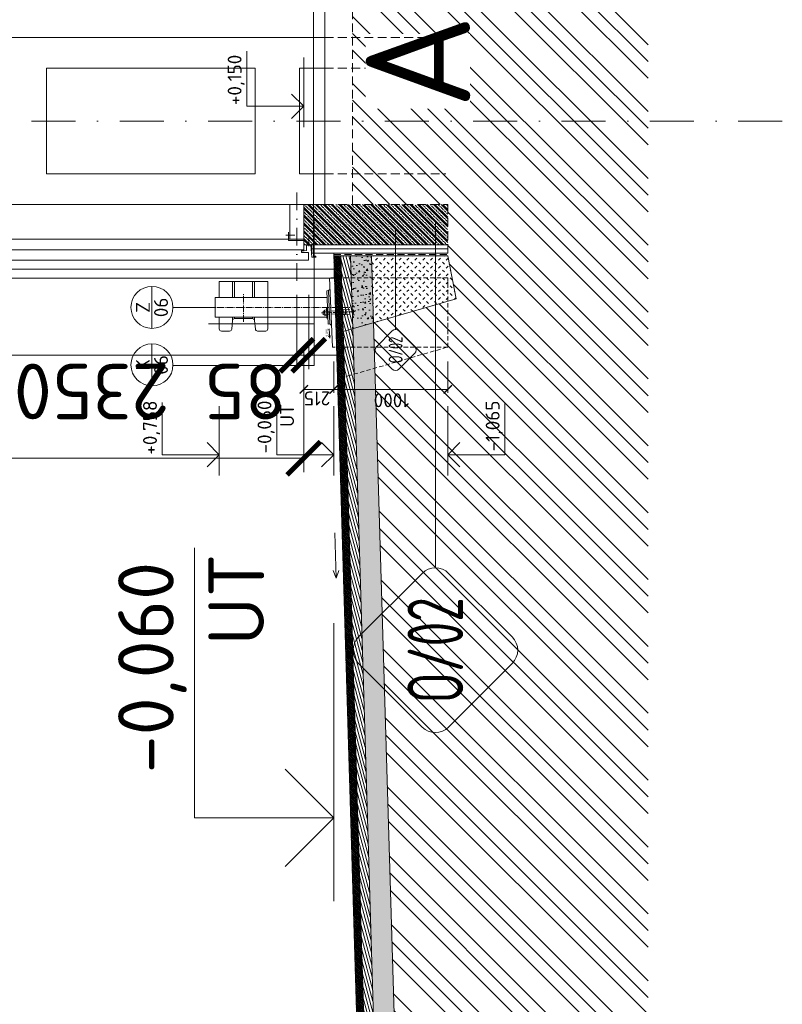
# Model space of a CAD drawing. Header units: millimetres. Extents: x -29085 to 3627694, y -159961 to 2281735.
# Tile 119 of 229: x 130702 to 136184, y 237931 to 245012. Entities that reach past the tile are written whole.
import ezdxf
from ezdxf.enums import TextEntityAlignment as Align

# ---------------------------------------------------------------- set-up
doc = ezdxf.new("R2010")
doc.units = ezdxf.units.MM
for name, pattern in [('AM_DIN_G_W050', [13.75, 9.75, -1.5, 1, -1.5]), ('CENTERX2', [101.6, 63.5, -12.7, 12.7, -12.7]), ('DASHDOT', [25.4, 12.7, -6.35, 0, -6.35]), ('HIDDEN', [9.525, 6.35, -3.175]), ('ČÁRKOVANÁ', [19.05, 12.7, -6.35])]:
    doc.linetypes.add(name, pattern=pattern)
doc.layers.add('_____detaily', color=1, linetype='Continuous')
for name, color, linetype, lineweight in [('A99_N_kce-pohl', 1, 'Continuous', 9), ('A99_N_kce-rez-sil', 6, 'Continuous', 18), ('A99_N_koty-200', 5, 'Continuous', 5), ('A99_N_koty-200-vysk', 6, 'Continuous', 9), ('A99_N_koty-50-vysk', 160, 'Continuous', 9), ('A99_N_sraf', 252, 'Continuous', 0), ('A99_N_txt-popis-200', 240, 'Continuous', 5), ('A99_N_znaceni 200', 5, 'Continuous', 5), ('A99_N_znaceni 50', 5, 'Continuous', 5), ('A99_S_kce-pohl', 7, 'Continuous', 5), ('A99_S_kce-rez-sil', 7, 'Continuous', 15), ('A99_S_osy', 1, 'CENTERX2', 5), ('A99_S_sraf', 252, 'Continuous', 9)]:
    doc.layers.add(name, color=color, linetype=linetype, lineweight=lineweight)
doc.styles.add('A99_kota', font='isocpeur.ttf', dxfattribs={"height": 2})
doc.styles.add('A99_popis', font='isocpeur.ttf')
doc.styles.add('ad_popis 100', font='isocpeur.ttf', dxfattribs={"height": 200})
doc.linetypes.add('IZOLACE', pattern='A,0.00254,-2.54,[134,ltypeshp.shx,S=2.54,R=0,X=-2.54,Y=0],-5.08,[134,ltypeshp.shx,S=2.54,R=180,X=2.54,Y=0],-2.54', length=10.16254)
doc.dimstyles.new('A99_kota_200 new', dxfattribs={"dimscale": 200, "dimtxt": 2, "dimasz": 1.2, "dimexe": 0.5, "dimexo": 1.5, "dimgap": 0.3, "dimtad": 1, "dimdec": 0, "dimzin": 3, "dimdsep": 46, "dimtxsty": 'A99_kota', "dimblk": 'ARCHTICK', "dimcen": 2.5, "dimazin": 2, "dimtfac": 0.75, "dimtdec": 0, "dimtmove": 2, "dimatfit": 0, "dimfxl": 4, "dimfxlon": 1, "dimtolj": 1, "dimtzin": 0, "dimlwd": 5, "dimlwe": 5, "dimarcsym": 0})
pattern_1 = [(50, (-86071.05, 244283.25), (107.589027, -9.41282), [11.25, -123.75]), (355, (-86071.05, 244283.25), (-20.8127, 112.82882), [9, -99]), (100.4514, (-86062.08, 244282.47), (86.776407, 103.41593), [9.56103, -105.171317]), (46.1842, (-86071.05, 244313.25), (160.08616, -24.82785), [16.875, -185.625]), (96.6356, (-86057.71, 244311.18), (140.19941, 146.11768), [14.34154, -157.75695]), (351.1842, (-86071.05, 244313.25), (140.19929, 146.11779), [13.5, -148.5]), (21, (-86056.05, 244305.75), (89.536058, -60.392834), [11.25, -123.75]), (326, (-86056.05, 244305.75), (36.4973, 108.772507), [9, -99]), (71.4514, (-86048.59, 244300.72), (126.033394, 48.379575), [9.56103, -105.171317]), (37.5, (-86071.05, 244283.252), (1.823978, 49.934078), [0, -97.8, 0, -100.5, 0, -99.375]), (7.5, (-86071.05, 244283.25), (39.46043, 59.161757), [0, -57.3, 0, -95.55, 0, -37.875]), (327.5, (-86104.5, 244283.252), (80.0733654, -3.383231), [0, -37.5, 0, -117, 0, -155.25]), (317.5, (-86119.5, 244283.25), (87.477925, 15.015747), [0, -48.75, 0, -77.7, 0, -110.25])]
pattern_2 = [(105, (-86071.05, 244283.252), (-19.3185165, -5.1763809), [])]

# ---------------------------------------------------------------- blocks, each defined once
blk = doc.blocks.new('_ArchTick')
at = {"color": 0, "linetype": 'ByBlock', "const_width": 0.15}
blk.add_lwpolyline([(-0.5, -0.5), (0.5, 0.5)], dxfattribs=at)
blk = doc.blocks.new('*D607')
at = {"layer": 'A99_N_koty-200', "color": 0, "linetype": 'Continuous', "lineweight": 5, "transparency": 16777216}
for p, q in [((130289, 243683.3), (130064, 243683.3)), ((130089, 243433.3), (130089, 243683.3)), ((130089, 243433.3), (130064, 243433.3))]:
    blk.add_line(p, q, dxfattribs=at)
at = {"layer": 'Defpoints', "color": 0, "linetype": 'Continuous', "transparency": 16777216}
for p in [(130089, 243683.3), (131474, 243683.3), (130102, 243433.3)]:
    blk.add_point(p, dxfattribs=at)
at = {"layer": 'A99_N_koty-200', "color": 0, "linetype": 'Continuous', "lineweight": 5, "transparency": 16777216, "xscale": 60, "yscale": 60, "zscale": 60}
for p, rotation in [((130089, 243683.3), 90), ((130089, 243433.3), 270)]:
    blk.add_blockref('_ArchTick', p, dxfattribs=dict(at, rotation=rotation))
at = {"layer": 'A99_N_koty-200', "color": 0, "linetype": 'Continuous', "transparency": 16777216, "insert": (129999, 243558.3), "char_height": 100, "attachment_point": 5, "rotation": 90, "style": 'A99_kota'}
blk.add_mtext('\\A1;250', dxfattribs=at)
blk = doc.blocks.new('*D609')
at = {"layer": 'A99_N_koty-200', "color": 0, "linetype": 'Continuous', "lineweight": 5, "transparency": 16777216}
for p, q in [((130289, 244883.3), (130064, 244883.3)), ((130089, 243683.3), (130089, 244883.3)), ((130089, 243683.3), (130064, 243683.3))]:
    blk.add_line(p, q, dxfattribs=at)
at = {"layer": 'Defpoints', "color": 0, "linetype": 'Continuous', "transparency": 16777216}
for p in [(130089, 244883.3), (131474, 244883.3), (130089, 243683.3)]:
    blk.add_point(p, dxfattribs=at)
at = {"layer": 'A99_N_koty-200', "color": 0, "linetype": 'Continuous', "lineweight": 5, "transparency": 16777216, "xscale": 60, "yscale": 60, "zscale": 60}
for p, rotation in [((130089, 244883.3), 90), ((130089, 243683.3), 270)]:
    blk.add_blockref('_ArchTick', p, dxfattribs=dict(at, rotation=rotation))
at = {"layer": 'A99_N_koty-200', "color": 0, "linetype": 'Continuous', "transparency": 16777216, "insert": (130024, 244333.3), "char_height": 100, "attachment_point": 5, "rotation": 90, "style": 'A99_kota'}
blk.add_mtext('\\A1;1200', dxfattribs=at)
blk = doc.blocks.new('*D611')
at = {"layer": 'A99_N_koty-200', "color": 0, "linetype": 'Continuous', "lineweight": 5, "transparency": 16777216}
for p, q in [((130089, 243433.3), (130089, 243493.3)), ((130089, 243433.3), (130064, 243433.3)), ((130089, 243433.3), (130089, 243283.3)), ((130289, 243283.3), (130064, 243283.3)), ((130089, 243283.3), (130089, 243223.3))]:
    blk.add_line(p, q, dxfattribs=at)
at = {"layer": 'Defpoints', "color": 0, "linetype": 'Continuous', "transparency": 16777216}
for p in [(130089, 243433.3), (130089, 243283.3), (131474, 243283.3)]:
    blk.add_point(p, dxfattribs=at)
at = {"layer": 'A99_N_koty-200', "color": 0, "linetype": 'Continuous', "lineweight": 5, "transparency": 16777216, "xscale": 60, "yscale": 60, "zscale": 60}
for p, rotation in [((130089, 243433.3), 270), ((130089, 243283.3), 90)]:
    blk.add_blockref('_ArchTick', p, dxfattribs=dict(at, rotation=rotation))
at = {"layer": 'A99_N_koty-200', "color": 0, "linetype": 'Continuous', "transparency": 16777216, "insert": (129999, 243193.3), "char_height": 100, "attachment_point": 5, "rotation": 90, "style": 'A99_kota'}
blk.add_mtext('\\A1;150', dxfattribs=at)
blk = doc.blocks.new('*D615')
at = {"layer": 'A99_N_koty-200', "color": 0, "linetype": 'Continuous', "lineweight": 5, "transparency": 16777216}
for p, q in [((123124, 245433.3), (123124, 246333.3)), ((132894, 245433.3), (132894, 246333.3)), ((123124, 246233.3), (132894, 246233.3))]:
    blk.add_line(p, q, dxfattribs=at)
at = {"layer": 'Defpoints', "color": 0, "linetype": 'Continuous', "transparency": 16777216}
for p in [(132894, 246233.3), (132894, 244538.3), (123124, 243333.3)]:
    blk.add_point(p, dxfattribs=at)
at = {"layer": 'A99_N_koty-200', "color": 0, "linetype": 'Continuous', "lineweight": 5, "transparency": 16777216, "xscale": 240, "yscale": 240, "zscale": 240, "rotation": 180}
blk.add_blockref('_ArchTick', (123124, 246233.3), dxfattribs=at)
at = {"layer": 'A99_N_koty-200', "color": 0, "linetype": 'Continuous', "lineweight": 5, "transparency": 16777216, "xscale": 240, "yscale": 240, "zscale": 240}
blk.add_blockref('_ArchTick', (132894, 246233.3), dxfattribs=at)
at = {"layer": 'A99_N_koty-200', "color": 0, "linetype": 'Continuous', "transparency": 16777216, "insert": (126286.5, 245955.8), "char_height": 400, "attachment_point": 5, "rotation": 180, "style": 'A99_kota'}
blk.add_mtext('\\A1;9770', dxfattribs=at)
blk = doc.blocks.new('*D619')
at = {"layer": 'A99_N_koty-200', "color": 0, "linetype": 'Continuous', "lineweight": 5, "transparency": 16777216}
for p, q in [((119909, 242658.3), (119909, 241758.3)), ((132744, 242658.3), (132744, 241758.3)), ((119909, 241858.3), (132744, 241858.3))]:
    blk.add_line(p, q, dxfattribs=at)
at = {"layer": 'Defpoints', "color": 0, "linetype": 'Continuous', "transparency": 16777216}
for p in [(119909, 243333.3), (132744, 243333.3), (132744, 241858.3)]:
    blk.add_point(p, dxfattribs=at)
at = {"layer": 'A99_N_koty-200', "color": 0, "linetype": 'Continuous', "lineweight": 5, "transparency": 16777216, "xscale": 240, "yscale": 240, "zscale": 240, "rotation": 180}
blk.add_blockref('_ArchTick', (119909, 241858.3), dxfattribs=at)
at = {"layer": 'A99_N_koty-200', "color": 0, "linetype": 'Continuous', "lineweight": 5, "transparency": 16777216, "xscale": 240, "yscale": 240, "zscale": 240}
blk.add_blockref('_ArchTick', (132744, 241858.3), dxfattribs=at)
at = {"layer": 'A99_N_koty-200', "color": 0, "linetype": 'Continuous', "transparency": 16777216, "insert": (124984, 241548.3), "char_height": 400, "attachment_point": 5, "rotation": 180, "style": 'A99_kota'}
blk.add_mtext('\\A1;12835', dxfattribs=at)
blk = doc.blocks.new('*D621')
at = {"layer": 'A99_N_koty-200', "color": 0, "linetype": 'Continuous', "lineweight": 5, "transparency": 16777216}
for p, q in [((132744, 242553.3), (132744, 242328.3)), ((132959, 242553.3), (132959, 242328.3)), ((132744, 242353.3), (132959, 242353.3))]:
    blk.add_line(p, q, dxfattribs=at)
at = {"layer": 'Defpoints', "color": 0, "linetype": 'Continuous', "transparency": 16777216}
for p in [(132744, 243333.3), (132959, 243333.3), (132959, 242353.3)]:
    blk.add_point(p, dxfattribs=at)
at = {"layer": 'A99_N_koty-200', "color": 0, "linetype": 'Continuous', "lineweight": 5, "transparency": 16777216, "xscale": 60, "yscale": 60, "zscale": 60, "rotation": 180}
blk.add_blockref('_ArchTick', (132744, 242353.3), dxfattribs=at)
at = {"layer": 'A99_N_koty-200', "color": 0, "linetype": 'Continuous', "lineweight": 5, "transparency": 16777216, "xscale": 60, "yscale": 60, "zscale": 60}
blk.add_blockref('_ArchTick', (132959, 242353.3), dxfattribs=at)
at = {"layer": 'A99_N_koty-200', "color": 0, "linetype": 'Continuous', "transparency": 16777216, "insert": (132839, 242288.3), "char_height": 100, "attachment_point": 5, "rotation": 180, "style": 'A99_kota'}
blk.add_mtext('\\A1;215', dxfattribs=at)
blk = doc.blocks.new('*U42')
at = {"color": 0, "linetype": 'ByBlock', "lineweight": -2}
blk.add_line((-3, 0), (7, 0), dxfattribs=at)
for points in [[(0, 0), (0, 8.2), (0, 8.2), (7.9, 8.2)], [(-1.75, 1.75), (0, 0), (1.75, 1.75)]]:
    blk.add_lwpolyline(points, dxfattribs=at)
at = {"color": 0, "linetype": 'ByBlock', "lineweight": -2, "style": 'A99_kota'}
blk.add_attdef('VYSKA', text='', height=2, dxfattribs=at).set_placement((7.4, 10.95), align=Align.TOP_RIGHT)
blk.add_attdef('POPIS_001', (7.4, 5.7), '', height=2, dxfattribs=at)
blk = doc.blocks.new('*U40')
at = {"color": 0, "linetype": 'ByBlock', "lineweight": -2}
blk.add_line((-3, 0), (7, 0), dxfattribs=at)
for points in [[(0, 0), (0, 5), (0, 5), (9.7, 5)], [(-1.75, 1.75), (0, 0), (1.75, 1.75)]]:
    blk.add_lwpolyline(points, dxfattribs=at)
at = {"color": 0, "linetype": 'ByBlock', "lineweight": -2, "style": 'A99_kota'}
blk.add_attdef('VYSKA', text='', height=2, dxfattribs=at).set_placement((9.2, 7.75), align=Align.TOP_RIGHT)
blk.add_attdef('POPIS_001', (9.2, 2.5), '', height=2, dxfattribs=at)
blk = doc.blocks.new('*U41')
at = {"color": 0, "linetype": 'ByBlock', "lineweight": -2}
blk.add_line((-3, 0), (7, 0), dxfattribs=at)
for points in [[(0, 0), (0, 8.2), (0, 8.2), (7.5, 8.2)], [(-1.75, 1.75), (0, 0), (1.75, 1.75)]]:
    blk.add_lwpolyline(points, dxfattribs=at)
at = {"color": 0, "linetype": 'ByBlock', "lineweight": -2, "style": 'A99_kota'}
blk.add_attdef('VYSKA', text='', height=2, dxfattribs=at).set_placement((7.8, 10.95), align=Align.TOP_RIGHT)
blk.add_attdef('POPIS_001', (7, 5.7), '', height=2, dxfattribs=at)
blk = doc.blocks.new('*D599')
at = {"layer": 'A99_N_koty-200', "color": 0, "linetype": 'Continuous', "lineweight": 5, "transparency": 16777216}
for p, q in [((132959, 242553.3), (132959, 242328.3)), ((133779, 242553.3), (133779, 242328.3)), ((132959, 242353.3), (133779, 242353.3))]:
    blk.add_line(p, q, dxfattribs=at)
at = {"layer": 'Defpoints', "color": 0, "linetype": 'Continuous', "transparency": 16777216}
for p in [(132959, 243333.3), (133779, 242656.3), (133779, 242353.3)]:
    blk.add_point(p, dxfattribs=at)
at = {"layer": 'A99_N_koty-200', "color": 0, "linetype": 'Continuous', "lineweight": 5, "transparency": 16777216, "xscale": 60, "yscale": 60, "zscale": 60, "rotation": 180}
blk.add_blockref('_ArchTick', (132959, 242353.3), dxfattribs=at)
at = {"layer": 'A99_N_koty-200', "color": 0, "linetype": 'Continuous', "lineweight": 5, "transparency": 16777216, "xscale": 60, "yscale": 60, "zscale": 60}
blk.add_blockref('_ArchTick', (133779, 242353.3), dxfattribs=at)
at = {"layer": 'A99_N_koty-200', "color": 0, "linetype": 'Continuous', "transparency": 16777216, "insert": (133374.6, 242275.1), "char_height": 100, "attachment_point": 5, "rotation": 180, "style": 'A99_kota'}
blk.add_mtext('\\A1;1000', dxfattribs=at)
blk = doc.blocks.new('*D595')
at = {"layer": 'A99_N_koty-200', "color": 0, "linetype": 'Continuous', "lineweight": 5, "transparency": 16777216}
for p, q in [((130344, 243133.3), (130344, 242498.7)), ((132694, 243033.3), (132694, 242498.7)), ((130344, 242598.7), (132694, 242598.7))]:
    blk.add_line(p, q, dxfattribs=at)
at = {"layer": 'Defpoints', "color": 0, "linetype": 'Continuous', "transparency": 16777216}
for p in [(130344, 243433.3), (132694, 243333.3), (132694, 242598.7)]:
    blk.add_point(p, dxfattribs=at)
at = {"layer": 'A99_N_koty-200', "color": 0, "linetype": 'Continuous', "lineweight": 5, "transparency": 16777216, "xscale": 240, "yscale": 240, "zscale": 240}
for p, rotation in [((130344, 242598.7), 179.9999999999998), ((132694, 242598.7), 359.9999999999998)]:
    blk.add_blockref('_ArchTick', p, dxfattribs=dict(at, rotation=rotation))
at = {"layer": 'A99_N_koty-200', "color": 0, "linetype": 'Continuous', "transparency": 16777216, "insert": (131219, 242338.7), "char_height": 400, "attachment_point": 5, "rotation": 180, "style": 'A99_kota'}
blk.add_mtext('\\A1;2350', dxfattribs=at)
blk = doc.blocks.new('*D597')
at = {"layer": 'A99_N_koty-200', "color": 0, "linetype": 'Continuous', "lineweight": 5, "transparency": 16777216}
for p, q in [((132694, 243033.3), (132694, 242498.7)), ((132779, 243033.3), (132779, 242498.7)), ((132694, 242598.7), (132454, 242598.7)), ((132694, 242598.7), (132779, 242598.7)), ((132779, 242598.7), (133019, 242598.7))]:
    blk.add_line(p, q, dxfattribs=at)
at = {"layer": 'Defpoints', "color": 0, "linetype": 'Continuous', "transparency": 16777216}
for p in [(132694, 243333.3), (132779, 243333.3), (132779, 242598.7)]:
    blk.add_point(p, dxfattribs=at)
at = {"layer": 'A99_N_koty-200', "color": 0, "linetype": 'Continuous', "lineweight": 5, "transparency": 16777216, "xscale": 240, "yscale": 240, "zscale": 240}
for p, rotation in [((132694, 242598.7), 359.9999999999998), ((132779, 242598.7), 179.9999999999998)]:
    blk.add_blockref('_ArchTick', p, dxfattribs=dict(at, rotation=rotation))
at = {"layer": 'A99_N_koty-200', "color": 0, "linetype": 'Continuous', "transparency": 16777216, "insert": (132324.1, 242338.7), "char_height": 400, "attachment_point": 5, "rotation": 180, "style": 'A99_kota'}
blk.add_mtext('\\A1;85', dxfattribs=at)
blk = doc.blocks.new('*U55')
at = {"color": 0}
for p, q in [((-0.721, 4.139), (-4.149, 0.711)), ((4.139, 0.711), (0.711, 4.139)), ((4.436, -0.005), (23.143, -0.005)), ((-4.149, -0.721), (-0.721, -4.149)), ((0.711, -4.149), (4.139, -0.721))]:
    blk.add_line(p, q, dxfattribs=at)
for centre, start, end in [((-0.005, 3.424), 45, 135), ((-3.433, -0.005), 135, 225), ((3.424, -0.005), 315, 45), ((-0.005, -3.433), 225, 315)]:
    blk.add_arc(centre, 1.012, start, end, dxfattribs=at)
at = {"color": 0, "linetype": 'ByBlock', "style": 'A99_popis', "width": 0.953108}
blk.add_attdef('SKLADBA', text='', height=3, rotation=0.0103, dxfattribs=at).set_placement((-2.863, -1.506), (2.855, -1.505), align=Align.FIT)
blk = doc.blocks.new('*U69')
at = {"color": 0}
for p, q in [((-0.72, 4.14), (-4.15, 0.71)), ((4.14, 0.71), (0.71, 4.14)), ((-4.15, -0.72), (-0.72, -4.15)), ((0.71, -4.15), (4.14, -0.72)), ((4.44, 0), (25.95, 0))]:
    blk.add_line(p, q, dxfattribs=at)
for centre, start, end in [((0, 3.42), 45, 135), ((-3.43, 0), 135, 225), ((3.42, 0), 315, 45), ((0, -3.43), 225, 315)]:
    blk.add_arc(centre, 1.01, start, end, dxfattribs=at)
at = {"color": 0, "linetype": 'ByBlock', "style": 'A99_popis', "width": 0.953108}
blk.add_attdef('SKLADBA', text='', height=3, rotation=0.0103, dxfattribs=at).set_placement((-2.86, -1.51), (2.86, -1.5), align=Align.FIT)
blk = doc.blocks.new('*U28')
at = {"color": 0, "linetype": 'ByBlock'}
blk.add_line((-3.02, 0), (3.02, 0), dxfattribs=at)
blk.add_circle((0, 0), 3.02, dxfattribs=at)
at = {"color": 0, "linetype": 'ByBlock', "style": 'A99_popis'}
for tag, p in [('KATEGORIE', (0, 1.31)), ('PRVEK', (0, -1.3))]:
    blk.add_attdef(tag, text='', height=2, dxfattribs=at).set_placement(p, align=Align.MIDDLE_CENTER)
blk = doc.blocks.new('*U70')
at = {"color": 0, "linetype": 'ByBlock', "lineweight": -2}
blk.add_line((-3, 0), (7, 0), dxfattribs=at)
for points in [[(-1.75, -1.75), (0, 0), (1.75, -1.75)], [(0, 0), (0, -8.2), (0, -8.2), (7.5, -8.2)]]:
    blk.add_lwpolyline(points, dxfattribs=at)
at = {"color": 0, "linetype": 'ByBlock', "lineweight": -2, "style": 'A99_kota'}
blk.add_attdef('VYSKA', text='', height=2, dxfattribs=at).set_placement((7.8, -5.45), align=Align.TOP_RIGHT)
blk.add_attdef('POPIS_001', (7, -10.7), '', height=2, dxfattribs=at)

msp = doc.modelspace()

# ---------------------------------------------------------------- hatches: boundary and pattern name
at = {"layer": 'A99_N_sraf', "linetype": 'Continuous', "lineweight": 0, "ltscale": 8}
h = msp.add_hatch(dxfattribs=at)
h.set_pattern_fill('ZDIVO-STR_PEV', color=1, scale=5, angle=90, style=2)
h.set_pattern_definition([(135, (82637.939, 222864.465), (-10.6066017, -10.6066017), []), (135, (82637.939, 222871.536), (-10.6066017, -10.6066017), []), (225, (82637.939, 222864.465), (7.0710678, -7.0710678), [])])
h.paths.add_polyline_path([(132976.3, 242755.8), (133025.9, 242770), (133009.6, 243313.3), (132959.4, 243313.3)])
h = msp.add_hatch(dxfattribs=at)
h.set_pattern_fill('ZEM_OBECNE', color=256, scale=10, angle=60, style=2)
h.set_pattern_definition(pattern_2)
h.paths.add_polyline_path([(133025.9, 242770), (133095.3, 242790), (133079.6, 243313.3), (133009.6, 243313.3)])
at = {"layer": 'A99_N_sraf', "linetype": 'Continuous', "lineweight": 0}
h = msp.add_hatch(dxfattribs=at)
h.set_pattern_fill('AR-CONC', color=1, scale=0.025, style=2)
h.set_pattern_definition([(50, (-86071.0497, 244283.25207), (0.17931504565, -0.01568803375), [0.01875, -0.20625]), (355, (-86071.0497, 244283.25207), (-0.0346878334, 0.18804803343), [0.015, -0.165]), (100.4514, (-86071.03476, 244283.25076), (0.14462734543, 0.17235988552), [0.0159350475, -0.175285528]), (46.1842, (-86071.0497, 244283.30207), (0.26681026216, -0.04137975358), [0.028125, -0.309375]), (96.6356, (-86071.02747, 244283.29862), (0.2336656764, 0.24352946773), [0.023902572, -0.26292825]), (351.1842, (-86071.0497, 244283.30207), (0.2336654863, 0.24352965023), [0.0225, -0.2475]), (21, (-86071.0247, 244283.28957), (0.14922676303, -0.10065472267), [0.01875, -0.20625]), (326, (-86071.0247, 244283.28957), (0.06082883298, 0.18128751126), [0.015, -0.165]), (71.4514, (-86071.01227, 244283.28118), (0.21005565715, 0.08063262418), [0.0159350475, -0.175285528]), (37.5, (-86071.049703, 244283.25207), (0.00303996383, 0.083223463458), [0, -0.163, 0, -0.1675, 0, -0.165625]), (7.5, (-86071.0497, 244283.25207), (0.06576738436, 0.09860292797), [0, -0.0955, 0, -0.15925, 0, -0.063125]), (327.5, (-86071.105453, 244283.25207), (0.133455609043, -0.005638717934), [0, -0.0625, 0, -0.195, 0, -0.25875]), (317.5, (-86071.13045, 244283.25207), (0.145796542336, 0.02502624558), [0, -0.08125, 0, -0.1295, 0, -0.18375])])
h.paths.add_polyline_path([(133095.3, 242790), (133244.1, 242832.7), (133229.7, 243313.3), (133079.5, 243313.3)])
h = msp.add_hatch(dxfattribs=at)
h.set_pattern_fill('ZEM_NASYPANA', color=1, scale=0.1, style=2)
h.set_pattern_definition([(135, (-86071.05, -772716.748), (-56.5685425, 2e-13), [20, -60]), (225, (-86099.334, -772674.32), (-2e-13, -56.5685425), [20, -60])])
h.paths.add_polyline_path([(133839.2, 243003.6), (133779, 243313.3), (133229.7, 243313.3), (133244.1, 242832.7)])
at = {"layer": 'A99_S_sraf', "linetype": 'Continuous', "lineweight": 0}
h = msp.add_hatch(dxfattribs=at)
h.set_pattern_fill('ZEM_PUVODNI', color=256, scale=85)
h.set_pattern_definition([(135, (127233.95, 244883.25), (-240.4163, -240.4163), []), (135, (127233.95, 245003.46), (-240.4163, -240.4163), []), (135, (127233.95, 245123.67), (-240.4163, -240.4163), [])])
h.paths.add_polyline_path([(133706.3, 226798.3), (133351.4, 239257.1), (133244.1, 242832.7), (133839.2, 243003.6), (133779, 243313.3), (133779, 243683.3), (133094, 243683.3), (133094, 327933.3), (135219, 327933.3), (135219, 226795.8)])
at = {"layer": 'A99_S_sraf', "lineweight": 0, "ltscale": 2, "transparency": 33554687}
h = msp.add_hatch(dxfattribs=at)
h.set_pattern_fill('ZELEZOBETON', color=256, scale=8, angle=90)
h.set_pattern_definition([(135, (-86071.05, 244283.252), (-28.284271, -28.284271), []), (135, (-86071.05, 244294.566), (-28.284271, -28.284271), []), (135, (-86071.05, 244317.193), (-39.59798, -16.970563), [16, -8, 0, -8])])
h.paths.add_polyline_path([(133779, 243683.3), (132744, 243683.3), (132744, 243393.3), (133779, 243393.3)])
at = {"layer": 'A99_S_sraf', "linetype": 'Continuous', "lineweight": 0, "ltscale": 0.5}
h = msp.add_hatch(dxfattribs=at)
h.set_pattern_fill('AR-CONC', color=1, scale=15, style=2)
h.set_pattern_definition(pattern_1)
h.paths.add_polyline_path([(133229.7, 243313.3), (133079.6, 243313.3), (133091.1, 242928.6), (133100.1, 242929), (133100.8, 242912), (133101.5, 242895), (133092.2, 242894.7), (133095.3, 242790), (133244.1, 242832.7)])
at = {"layer": 'A99_S_sraf', "linetype": 'Continuous', "lineweight": 0}
h = msp.add_hatch(dxfattribs=at)
h.set_pattern_fill('AR-CONC', color=256, scale=15, style=2)
h.set_pattern_definition(pattern_1)
h.paths.add_polyline_path([(133201.3, 239258), (133575.1, 226794.2), (133725.1, 226798.8), (133351.3, 239259.5), (133244.1, 242832.7), (133095.3, 242790)])
at = {"layer": 'A99_S_sraf', "linetype": 'Continuous', "lineweight": 0, "ltscale": 8}
h = msp.add_hatch(dxfattribs=at)
h.set_pattern_fill('ZDIVO-STR_PEV', color=256, scale=5, angle=90, style=2)
h.set_pattern_definition([(135, (82637.939, 221404.465), (-10.6066017, -10.6066017), []), (135, (82637.939, 221411.536), (-10.6066017, -10.6066017), []), (225, (82637.939, 221404.465), (7.0710678, -7.0710678), [])])
h.paths.add_polyline_path([(133455.2, 226790.8), (133505.2, 226792.3), (133025.9, 242770), (132976.3, 242755.8)])
h = msp.add_hatch(dxfattribs=at)
h.set_pattern_fill('ZEM_OBECNE', color=256, scale=10, angle=60, style=2)
h.set_pattern_definition(pattern_2)
h.paths.add_polyline_path([(133505.2, 226792.3), (133575.2, 226794.4), (133095.3, 242790), (133025.9, 242770)])

# ---------------------------------------------------------------- linework, layer by layer
at = {"layer": '_____detaily', "linetype": 'HIDDEN', "lineweight": 5, "ltscale": 5}
msp.add_line((133773.3, 242656.3), (132986.1, 242428.2), dxfattribs=at)
at = {"layer": '_____detaily', "linetype": 'Continuous', "lineweight": 5}
for points in [[(132950, 242656.3), (132929.8, 243156.3)], [(132921, 243063.9), (132933.1, 243074.9)], [(132883.5, 242903.3), (132883, 242915.7), (132892.9, 242916.1), (132893.5, 242903.7)], [(132883.5, 242903.3), (132884, 242890.8), (132894, 242891.2), (132893.5, 242903.7)], [(132892.9, 242916.1), (132892.6, 242924.1), (132907.6, 242924.7), (132908.4, 242904.3)], [(132894, 242891.2), (132894.3, 242883.2), (132909.3, 242883.8), (132908.4, 242904.3)], [(132907.6, 242924.7), (132906.9, 242943.2), (132913.9, 242943.5)], [(133022.6, 242926.4), (133043.1, 242927.2), (133043.8, 242909.7)], [(133024.1, 242891.4), (133044.5, 242892.2), (133043.8, 242909.7)], [(133095.3, 242924.3), (133100.3, 242924.5), (133100.8, 242912)], [(133096.3, 242899.3), (133101.3, 242899.5), (133100.8, 242912)], [(132909.3, 242883.8), (132910, 242865.3), (132917, 242865.6)], [(132930.7, 242824.1), (132943.6, 242814.1)], [(132930, 242722.7), (132927.3, 242789.7)], [(132930, 242722.7), (132924.1, 242739.7)], [(132930, 242722.7), (132934.6, 242740.1)]]:
    msp.add_lwpolyline(points, dxfattribs=at)
at = {"layer": '_____detaily', "linetype": 'HIDDEN', "lineweight": 5, "ltscale": 5}
for points in [[(133779, 242656.3), (133779, 243156.3), (132929.8, 243156.3)], [(132893, 242914.2), (133000.4, 242918.5)], [(132893.9, 242893.2), (133001.3, 242897.5)], [(132972.9, 242907.4), (132972.1, 242925.8), (133022.6, 242927.9), (133023.3, 242908.9)], [(132972.9, 242906.4), (132973.7, 242887.9), (133024.1, 242889.9), (133023.3, 242908.9)], [(133043.1, 242926.7), (133095.1, 242928.8), (133095.8, 242911.8)], [(133044.5, 242892.7), (133096.5, 242894.8), (133095.8, 242911.8)], [(133779, 242656.3), (133779, 242656.3), (132950, 242656.3)]]:
    msp.add_lwpolyline(points, dxfattribs=at)
at = {"layer": '_____detaily', "linetype": 'AM_DIN_G_W050', "lineweight": 5, "ltscale": 5}
for points in [[(132311, 242840.2), (132311, 243041.5)], [(132051.2, 242943.3), (133074, 242943.3)]]:
    msp.add_lwpolyline(points, dxfattribs=at)
at = {"layer": '_____detaily', "linetype": 'Continuous', "lineweight": 5}
msp.add_lwpolyline([(132918.7, 242823.6), (132930.7, 242824.1), (132921, 243063.9), (132909, 243063.4)], close=True, dxfattribs=at)
at = {"layer": '_____detaily', "linetype": 'AM_DIN_G_W050', "lineweight": 5, "ltscale": 2}
msp.add_lwpolyline([(132871.8, 242903), (133110.6, 242912.7)], dxfattribs=at)
at = {"layer": 'A99_N_kce-pohl', "color": 1, "lineweight": 5}
for points in [[(132679, 243463.3), (132614, 243463.3)], [(132779, 243383.3), (132779, 243448.3)]]:
    msp.add_lwpolyline(points, dxfattribs=at)
at = {"layer": 'A99_N_kce-pohl', "color": 1, "linetype": 'Continuous', "lineweight": 5}
msp.add_lwpolyline([(119959, 243153.3), (119959, 243218.3), (132961.5, 243218.3), (132961.5, 243153.3)], close=True, dxfattribs=at)
for points in [[(132135.9, 243013.3), (132135.9, 243128.3)], [(132135.9, 243128.3), (132486, 243128.3)], [(132231.4, 243013.3), (132231.4, 243128.3)], [(132246.5, 243013.3), (132246.5, 243128.3)], [(132375.5, 243013.3), (132375.5, 243128.3)], [(132390.6, 243013.3), (132390.6, 243128.3)], [(132486, 242803.1), (132486, 243128.3)], [(132106.2, 242873.3), (132106.7, 243013.3)], [(132909, 243013.3), (132106.5, 243013.3)], [(132135.9, 242873.3), (132106.5, 242873.3)], [(132914, 242873.3), (132134, 242873.3)], [(132135.9, 242803.1), (132135.9, 242873.3)], [(132231.4, 242849.6), (132231.4, 242873.3)], [(132246.5, 242862.3), (132246.5, 242873.3)], [(132375.5, 242862.3), (132375.5, 242873.3)], [(132390.6, 242849.6), (132390.6, 242873.3)]]:
    msp.add_lwpolyline(points, dxfattribs=at)
at = {"layer": 'A99_N_kce-pohl', "color": 1, "linetype": 'Continuous', "lineweight": 20}
for points in [[(132136, 242803.1), (132136.5, 242787.8, 0.404487), (132151.5, 242773.3), (132210.7, 242773.3, 0.388194), (132225.7, 242786.9), (132231.2, 242848.5, -0.389269), (132246.4, 242862.3), (132311, 242862.3)], [(132486, 242803.1), (132485.4, 242787.8, -0.404487), (132470.4, 242773.3), (132411.2, 242773.3, -0.388194), (132396.2, 242786.9), (132390.7, 242848.5, 0.389269), (132375.5, 242862.3), (132311, 242862.3)]]:
    msp.add_lwpolyline(points, format="xyb", dxfattribs=at)
at = {"layer": 'A99_N_kce-rez-sil'}
for points in [[(127904, 243433.3), (132744, 243433.3)], [(132778.5, 243283.3), (132778.5, 243338.3), (132728.5, 243338.3)], [(127904, 243283.3), (132778.5, 243283.3)]]:
    msp.add_lwpolyline(points, dxfattribs=at)
at = {"layer": 'A99_N_kce-rez-sil', "color": 1, "lineweight": 5}
msp.add_lwpolyline([(132744, 243353.3), (132744, 243393.3)], dxfattribs=at)
at = {"layer": 'A99_N_kce-rez-sil', "color": 1, "lineweight": 13}
for points in [[(132801.5, 243333.3), (132801.5, 243393.3)], [(132959, 243333.3), (132801.5, 243333.3)]]:
    msp.add_lwpolyline(points, dxfattribs=at)
at = {"layer": 'A99_N_koty-50-vysk', "lineweight": 5}
for points in [[(132977.5, 240996.2), (132967.7, 241322)], [(132977.5, 240996.2), (132954.8, 241050.4)], [(132977.5, 240996.2), (132996.9, 241051.7)]]:
    msp.add_lwpolyline(points, dxfattribs=at)
at = {"layer": 'A99_N_sraf', "color": 1, "linetype": 'IZOLACE', "lineweight": 0, "ltscale": 6}
msp.add_lwpolyline([(127904, 243358.3), (132744, 243358.3)], dxfattribs=at)
at = {"layer": 'A99_N_sraf', "color": 1, "linetype": 'IZOLACE', "lineweight": 0, "ltscale": 2}
msp.add_lwpolyline([(132801.5, 243363.3), (133779, 243363.3)], dxfattribs=at)
at = {"layer": 'A99_N_znaceni 200'}
msp.add_lwpolyline([(132814, 243303.3), (132814, 245779.1), (132601.8, 245779.1)], dxfattribs=at)
at = {"layer": 'A99_N_znaceni 50'}
for points in [[(132059.9, 242825.8), (132819, 242825.8), (132819, 243586)], [(131803.5, 242526), (132819, 242525.6), (132819, 243303.5)], [(132106.5, 242943.3), (131803.6, 242943.3)]]:
    msp.add_lwpolyline(points, dxfattribs=at)
at = {"layer": 'A99_S_kce-pohl'}
for p, q in [((125834, 244883.3), (132894, 244883.3)), ((130894, 244663.3), (132394, 244663.3)), ((130894, 243903.3), (130894, 244663.3)), ((132394, 243903.3), (132394, 244663.3)), ((132714, 244663.3), (132894, 244663.3)), ((132714, 243903.3), (132714, 244663.3)), ((130894, 243903.3), (132394, 243903.3)), ((132714, 243903.3), (132894, 243903.3)), ((120128.8, 243683.3), (132744, 243683.3))]:
    msp.add_line(p, q, dxfattribs=at)
for points in [[(133725.1, 226798.8), (133244.1, 242832.7)], [(133455.2, 226790.8), (132976.3, 242755.8)], [(133505.2, 226792.3), (133025.9, 242770)], [(133575.2, 226794.4), (133095.3, 242790)]]:
    msp.add_lwpolyline(points, dxfattribs=at)
at = {"layer": 'A99_S_kce-rez-sil', "color": 7, "linetype": 'HIDDEN', "lineweight": 5, "ltscale": 10}
msp.add_line((133094, 243683.3), (133094, 327933.3), dxfattribs=at)
at = {"layer": 'A99_S_kce-rez-sil', "color": 7, "linetype": 'Continuous', "lineweight": 15}
for q in [(132894, 270713.3), (132744, 243683.3)]:
    msp.add_line((132894, 243683.3), q, dxfattribs=at)
at = {"layer": 'A99_S_kce-rez-sil', "color": 1, "linetype": 'Continuous', "lineweight": 5}
for p, q in [((132959.4, 243313.3), (133779, 243313.3)), ((133779.6, 243312.9), (133839.2, 243003.6)), ((133839.2, 243003.6), (132976.3, 242755.8))]:
    msp.add_line(p, q, dxfattribs=at)
at = {"layer": 'A99_S_kce-rez-sil', "color": 7, "linetype": 'HIDDEN', "lineweight": 5, "ltscale": 10}
for points in [[(132894, 244663.3), (133764, 244663.3)], [(132894, 243903.3), (133764, 243903.3)], [(132894, 243683.3), (133779, 243683.3)], [(133779, 243333.3), (133779, 243683.3)]]:
    msp.add_lwpolyline(points, dxfattribs=at)
at = {"layer": 'A99_S_kce-rez-sil', "linetype": 'Continuous', "flags": 128}
msp.add_lwpolyline([(132644, 243433.3), (132644, 243683.3), (132744, 243683.3), (132744, 243433.3)], close=True, dxfattribs=at)
at = {"layer": 'A99_S_kce-rez-sil', "color": 1, "linetype": 'Continuous', "lineweight": 5}
for points in [[(132634, 243483.3), (132634, 243423.3), (132744, 243423.3), (132744, 243393.3), (132799, 243393.3)], [(132732.9, 243346.8), (132764, 243351.5), (132764, 243393.3), (132804, 243393.3)], [(132823.4, 243313.1), (132832.9, 243303.5), (132801.4, 243303.5), (132793.5, 243390.8), (132761.2, 243390.8)], [(132728.5, 243338.3), (132728.5, 243353.3), (132744, 243353.3)], [(133025.9, 242770), (133009.6, 243313.3)], [(133095.3, 242790), (133079.6, 243313.3)], [(133244.1, 242832.7), (133229.7, 243313.3)]]:
    msp.add_lwpolyline(points, dxfattribs=at)
at = {"layer": 'A99_S_kce-rez-sil', "color": 1, "linetype": 'Continuous', "lineweight": 5, "flags": 128}
for points in [[(132744, 243433.3), (132744, 243393.3), (132744, 243393.3)], [(132744, 243393.3), (133779, 243393.3)], [(132959, 243333.3), (133779, 243333.3)]]:
    msp.add_lwpolyline(points, dxfattribs=at)
at = {"layer": 'A99_S_kce-rez-sil', "color": 1, "linetype": 'Continuous', "lineweight": 9}
msp.add_lwpolyline([(132976.3, 242755.8), (132959, 243333.3)], dxfattribs=at)
at = {"layer": 'A99_S_kce-rez-sil', "color": 1, "linetype": 'ČÁRKOVANÁ', "lineweight": 5, "ltscale": 4}
msp.add_lwpolyline([(132959.2, 243323.3), (133779, 243323.3)], dxfattribs=at)
at = {"layer": 'A99_S_osy', "linetype": 'DASHDOT', "lineweight": 5, "ltscale": 25}
msp.add_lwpolyline([(136183.8, 244283.3), (116163.8, 244283.3)], dxfattribs=at)
at = {"layer": 'A99_S_osy', "linetype": 'DASHDOT', "lineweight": 5, "ltscale": 10}
msp.add_lwpolyline([(132694, 243133.3), (132694, 243798.3)], dxfattribs=at)

# ---------------------------------------------------------------- block references
at = {"layer": 'A99_N_koty-200-vysk', "lineweight": 5}
ref = msp.add_blockref('*U40', (132959, 239273.3), dxfattribs=dict(at, xscale=200, yscale=200, zscale=200, rotation=90.00000000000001))
ref.add_attrib('VYSKA', '-0,060', dxfattribs={"layer": '0', "color": 0, "linetype": 'ByBlock', "lineweight": -2, "height": 400, "rotation": 90, "style": 'A99_kota'}).set_placement((131409, 241113.3), align=Align.TOP_RIGHT)
ref.add_attrib('POPIS_001', 'UT ', (132459, 240513.3), dxfattribs={"layer": '0', "color": 0, "linetype": 'ByBlock', "lineweight": -2, "height": 400, "rotation": 90, "style": 'A99_kota'})
at = {"layer": 'A99_N_koty-50-vysk', "lineweight": 5, "xscale": 50, "yscale": 50, "zscale": 50, "rotation": 90.00000000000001}
for name, p, values in [('*U42', (132744, 244390.3), {'VYSKA': '+0,150'}), ('*U41', (132135.9, 241883.3), {'VYSKA': '+0,758'}), ('*U70', (133779, 241883.3), {'VYSKA': '-1,065'})]:
    msp.add_blockref(name, p, dxfattribs=at).add_auto_attribs(values)
at = {"layer": 'A99_N_koty-50-vysk', "lineweight": 5}
ref = msp.add_blockref('*U41', (132959, 241883.3), dxfattribs=dict(at, xscale=50, yscale=50, zscale=50, rotation=90.00000000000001))
ref.add_attrib('VYSKA', '-0,060', dxfattribs={"layer": '0', "color": 0, "linetype": 'ByBlock', "lineweight": -2, "height": 100, "rotation": 90, "style": 'A99_kota'}).set_placement((132411.5, 242273.3), align=Align.TOP_RIGHT)
ref.add_attrib('POPIS_001', 'UT ', (132674, 242083.3), dxfattribs={"layer": '0', "color": 0, "linetype": 'ByBlock', "lineweight": -2, "height": 100, "rotation": 90, "style": 'A99_kota'})
at = {"layer": 'A99_N_znaceni 200', "lineweight": 5}
ref = msp.add_blockref('*U55', (133689, 240478.3), dxfattribs=dict(at, xscale=133.3, yscale=133.3, zscale=133.3, rotation=89.99999999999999))
ref.add_attrib('SKLADBA', 'O/02', dxfattribs={"layer": '0', "color": 0, "linetype": 'ByBlock', "height": 399.9, "rotation": 90.01026, "style": 'A99_popis', "width": 0.657316}).set_placement((133889.7, 240096.6), (133889.5, 240858.9), align=Align.FIT)
at = {"layer": 'A99_N_znaceni 50', "lineweight": 5}
ref = msp.add_blockref('*U69', (133403.8, 242637), dxfattribs=dict(at, xscale=33.325, yscale=33.325, zscale=33.325, rotation=89.99999999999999))
ref.add_attrib('SKLADBA', 'O/02', dxfattribs={"layer": '0', "color": 0, "linetype": 'ByBlock', "height": 100, "rotation": 90.01026, "style": 'A99_popis', "width": 0.657151}).set_placement((133454, 242541.6), (133453.9, 242732.2), align=Align.FIT)
at = {"layer": 'A99_N_znaceni 50', "xscale": 50, "yscale": 50, "zscale": 50, "rotation": 90.00000000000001}
for p, values in [((131652.6, 242943.3), {'KATEGORIE': 'Z', 'PRVEK': '06'}), ((131652.6, 242529.6), {'KATEGORIE': 'K', 'PRVEK': '06'})]:
    msp.add_blockref('*U28', p, dxfattribs=at).add_auto_attribs(values)

# ---------------------------------------------------------------- texts
at = {"layer": '_____detaily', "lineweight": 5, "style": 'A99_popis'}
msp.add_text('3,0%%%', height=20, rotation=90, dxfattribs=at).set_placement((132920.2, 242727.8))

# ---------------------------------------------------------------- dimensions: what is measured, and where the dimension line sits
at = {"layer": 'A99_N_koty-200', "linetype": 'Continuous'}
for base, p1, p2, angle, picture, middle in [((132894, 246233.3), (123124, 243333.3), (132894, 244538.3), 180, '*D615', (126286.5, 245955.8)), ((130089, 244883.3), (130089, 243683.3), (131474, 244883.3), 90, '*D609', (130024, 244333.3)), ((130089, 243683.3), (130102, 243433.3), (131474, 243683.3), 90, '*D607', (129999, 243558.3)), ((130089, 243283.3), (130089, 243433.3), (131474, 243283.3), 90, '*D611', (129999, 243193.3)), ((132694, 242598.7), (130344, 243433.3), (132694, 243333.3), 180, '*D595', (131219, 242338.7)), ((132744, 241858.3), (119909, 243333.3), (132744, 243333.3), 180, '*D619', (124984, 241548.3)), ((132779, 242598.7), (132694, 243333.3), (132779, 243333.3), 180, '*D597', (132324.1, 242338.7)), ((132959, 242353.3), (132744, 243333.3), (132959, 243333.3), 180, '*D621', (132839, 242288.3))]:
    dim = msp.add_linear_dim(base=base, p1=p1, p2=p2, angle=angle, dimstyle='A99_kota_200 new', override={"dimscale": 0, "dimtix": 1, "dimtofl": 1, "dimtmove": 2, "dimatfit": 0}, dxfattribs=at)
    dim.commit()
    dim.dimension.update_dxf_attribs({"geometry": picture, "text_midpoint": middle, "dimtype": 128})
dim = msp.add_linear_dim(base=(133779, 242353.3), p1=(132959, 243333.3), p2=(133779, 242656.3), angle=180, text='1000', dimstyle='A99_kota_200 new', override={"dimscale": 0, "dimtix": 1, "dimtofl": 1, "dimtmove": 2, "dimatfit": 0}, dxfattribs=at)
dim.commit()
dim.dimension.update_dxf_attribs({"geometry": '*D599', "text_midpoint": (133374.6, 242275.1), "dimtype": 128})

# ---------------------------------------------------------------- next in the draw order: texts
at = {"layer": 'A99_N_txt-popis-200', "color": 1, "lineweight": 0, "insert": (133189, 244373.3), "char_height": 750, "width": 535, "attachment_point": 1, "rotation": 90, "style": 'ad_popis 100', "bg_fill": 3, "box_fill_scale": 1, "bg_fill_color": 256, "bg_fill_transparency": 0}
msp.add_mtext('A', dxfattribs=at)

# ---------------------------------------------------------------- next in the draw order: linework, layer by layer
at = {"layer": 'A99_S_kce-rez-sil', "color": 7, "linetype": 'HIDDEN', "lineweight": 5, "ltscale": 10}
msp.add_lwpolyline([(132894, 244883.3), (133764, 244883.3)], dxfattribs=at)

doc.saveas('drawing.dxf')
